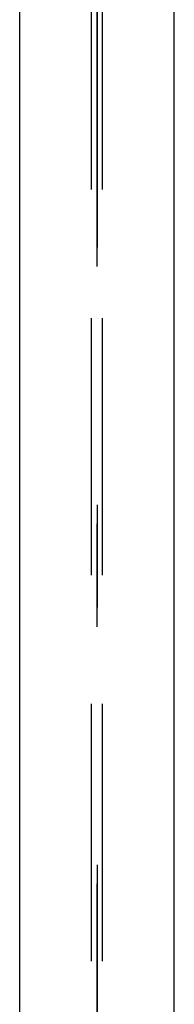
# Model space of a CAD drawing. Extents: x 2 to 87, y -108 to 11.
# Tile 174 of 210: x 33.053 to 33.203, y -21.743 to -20.786. Entities that reach past the tile are written whole.
import ezdxf

# ---------------------------------------------------------------- set-up
doc = ezdxf.new("R2010")
doc.units = 0
doc.header["$MEASUREMENT"] = 0
doc.linetypes.add('DASHDOT', pattern=[1, 0.5, -0.25, 0, -0.25])
doc.linetypes.add('HIDDEN', pattern=[0.375, 0.25, -0.125])
doc.layers.add('21', color=7, linetype='CONTINUOUS')
doc.layers.add('5', color=7, linetype='CONTINUOUS')

msp = doc.modelspace()

# ---------------------------------------------------------------- linework, layer by layer
at = {"layer": '21', "color": 62, "linetype": 'Continuous'}
for p, q in [((33.0526, -24.326), (33.0526, -19.889)), ((33.2026, -24.326), (33.2026, -19.889))]:
    msp.add_line(p, q, dxfattribs=at)
at = {"layer": '21', "color": 62, "linetype": 'HIDDEN'}
for p, q in [((33.1223, -24.326), (33.1223, -19.889)), ((33.1329, -24.326), (33.1329, -19.889))]:
    msp.add_line(p, q, dxfattribs=at)
at = {"layer": '21', "color": 62, "linetype": 'DASHDOT'}
msp.add_line((33.1276, -24.326), (33.1276, -19.889), dxfattribs=at)
at = {"layer": '5', "color": 7, "linetype": 'DASHDOT'}
msp.add_line((33.1276, -7.3075), (33.1276, -96.5075), dxfattribs=at)

doc.saveas('drawing.dxf')
